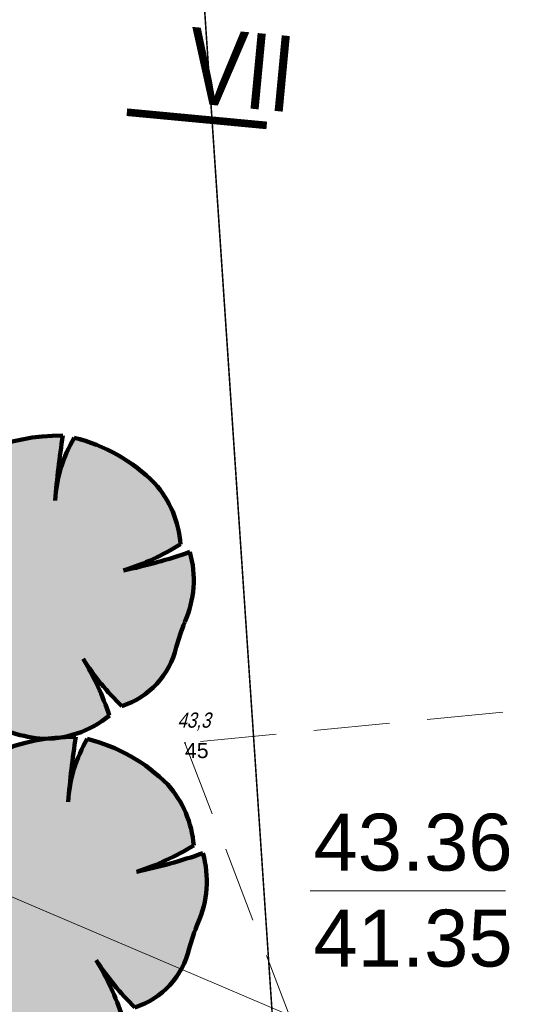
# Model space of a CAD drawing. Header units: metres. Extents: x 0 to 5465380, y 0 to 5925815.
# Tile 93 of 141: x 5463972.11 to 5463978.61, y 5925503.03 to 5925516. Entities that reach past the tile are written whole.
import ezdxf
from ezdxf.enums import TextEntityAlignment as Align

# ---------------------------------------------------------------- set-up
doc = ezdxf.new("R2010")
doc.units = ezdxf.units.M
for name, pattern in [('PRZER1-1', [2, 1, -1]), ('PRZER2-1', [3, 2, -1]), ('PRZER3-1', [4, 3, -1])]:
    doc.linetypes.add(name, pattern=pattern)
for name, color, linetype in [('$DR - przekroje', 12, 'Continuous'), ('____rosliny', 7, 'Continuous'), ('Punkty', 7, 'Continuous'), ('Rzedne', 7, 'Continuous'), ('Teksty', 7, 'Continuous')]:
    doc.layers.add(name, color=color, linetype=linetype)
for name, color, linetype, lineweight in [('$DR - zał. arch.', 7, 'Continuous', 13), ('$DR - zał. mapa', 250, 'Continuous', 0), ('____rosliny_Nr_Pióra__161', 62, 'Continuous', 0), ('____rosliny_Nr_Pióra__165', 62, 'Continuous', 200)]:
    doc.layers.add(name, color=color, linetype=linetype, lineweight=lineweight)
for name, color, linetype, lineweight, true_color in [('CC_Kanalizacja', 7, 'Continuous', 18, 0x803300), ('EGBD03', 7, 'Continuous', 18, 0x008000), ('EGBK02', 7, 'PRZER3-1', 18, 0x008000), ('EGBU01', 7, 'PRZER1-1', 18, 0x008000), ('GSSLZD', 7, 'Continuous', 18, 0x0a0909)]:
    doc.layers.add(name, color=color, linetype=linetype, lineweight=lineweight, true_color=true_color)
doc.styles.add('Arial', font='arial.ttf')
doc.styles.add('ARIAL 2', font='ARIALN.TTF')
doc.styles.get("Standard").update_dxf_attribs({"font": 'arial.ttf'})

# ---------------------------------------------------------------- blocks, each defined once
blk = doc.blocks.new('GK.6640.1913.2022 szara')
at = {"layer": 'CC_Kanalizacja', "color": 252}
blk.add_lwpolyline([(5463977.091, 5925502.281), (5463968.975, 5925505.74), (5463943.447, 5925516.384), (5463926.261, 5925523.627)], dxfattribs=at)
at = {"layer": 'CC_Kanalizacja', "color": 252, "linetype": 'Continuous', "lineweight": 5, "flags": 128}
blk.add_lwpolyline([(5463975.935, 5925504.526), (5463978.509, 5925504.526)], dxfattribs=at)
at = {"layer": 'EGBD03', "color": 52, "linetype": 'Continuous', "lineweight": 30}
blk.add_lwpolyline([(5463976.53, 5925486.659), (5463970.344, 5925578.524), (5463983.032, 5925590.042), (5463928.32, 5925650.72), (5463927.256, 5925651.9), (5463894.766, 5925638.737), (5463911.73, 5925597.06), (5463843.77, 5925569.527), (5463856.962, 5925537.116), (5463925.884, 5925562.287), (5463928.865, 5925568.698), (5463933.562, 5925570.413), (5463940.422, 5925551.628), (5463935.726, 5925549.913), (5463929.655, 5925553.021), (5463860.732, 5925527.855), (5463901.732, 5925427.127), (5463960.738, 5925457.702)], close=True, dxfattribs=at)
blk.add_lwpolyline([(5463999.014, 5925572.313), (5463983.032, 5925590.042), (5463970.344, 5925578.524), (5463976.53, 5925486.659), (5463987.688, 5925486.122), (5464006.211, 5925485.304)], dxfattribs=at)
at = {"layer": 'EGBK02', "color": 252, "linetype": 'PRZER3-1', "lineweight": 18, "ltscale": 0.5}
blk.add_lwpolyline([(5463856.962, 5925537.116), (5463860.732, 5925527.855), (5463899.34, 5925515.62), (5463908.85, 5925504.3), (5463937.87, 5925497.24), (5463946.13, 5925487.11), (5463947.1, 5925482.79), (5463950.95, 5925472.07), (5463950.99, 5925465.56), (5463952.34, 5925458.74), (5463949.58, 5925451.92), (5463960.738, 5925457.702), (5463976.53, 5925486.659), (5463970.344, 5925578.524), (5463983.032, 5925590.042), (5463928.32, 5925650.72), (5463927.256, 5925651.9), (5463894.766, 5925638.737), (5463911.73, 5925597.06), (5463843.77, 5925569.527)], close=True, dxfattribs=at)
at = {"layer": 'EGBU01', "color": 252, "linetype": 'PRZER1-1', "ltscale": 0.5}
blk.add_lwpolyline([(5463856.962, 5925537.116), (5463860.732, 5925527.855), (5463899.34, 5925515.62), (5463908.85, 5925504.3), (5463937.87, 5925497.24), (5463946.13, 5925487.11), (5463947.1, 5925482.79), (5463950.95, 5925472.07), (5463950.99, 5925465.56), (5463952.34, 5925458.74), (5463949.58, 5925451.92), (5463960.738, 5925457.702), (5463976.53, 5925486.659), (5463970.344, 5925578.524), (5463983.032, 5925590.042), (5463928.32, 5925650.72), (5463927.256, 5925651.9), (5463894.766, 5925638.737), (5463911.73, 5925597.06), (5463843.77, 5925569.527)], close=True, dxfattribs=at)
blk.add_lwpolyline([(5463999.014, 5925572.313), (5463983.032, 5925590.042), (5463970.344, 5925578.524), (5463976.53, 5925486.659), (5463987.688, 5925486.122), (5464006.211, 5925485.304)], dxfattribs=at)
at = {"layer": 'GSSLZD', "color": 252, "linetype": 'PRZER2-1', "ltscale": 0.5}
blk.add_lwpolyline([(5463978.815, 5925494.647), (5463984.696, 5925498.877), (5463982.952, 5925507.315), (5463974.287, 5925506.477), (5463978.815, 5925494.647)], dxfattribs=at)
at = {"layer": 'Punkty', "color": 252, "lineweight": 35}
blk.add_point((5463974.287, 5925506.477), dxfattribs=at)
at = {"layer": 'CC_Kanalizacja', "color": 252, "lineweight": 0, "style": 'Arial'}
for s, p in [('43.36', (5463977.291, 5925505.169)), ('41.35', (5463977.291, 5925503.905))]:
    blk.add_text(s, height=0.75, dxfattribs=at).set_placement(p, align=Align.MIDDLE)
at = {"layer": 'Rzedne', "color": 252, "lineweight": 35, "oblique": 15, "width": 0.8}
blk.add_text('43,3', height=0.2, dxfattribs=at).set_placement((5463974.187, 5925506.677, 43.257))
at = {"layer": 'Teksty', "color": 252, "lineweight": 35}
blk.add_text('45', height=0.2, dxfattribs=at).set_placement((5463974.287, 5925506.277, 43.257))
blk = doc.blocks.new('Symbol drzewa rzut 1 12', base_point=(5464021.331, 5925651.474))
at = {"layer": '____rosliny_Nr_Pióra__161', "linetype": 'Continuous'}
blk.add_hatch(color=256, dxfattribs=at).paths.add_polyline_path([(5464020.428, 5925649.763, 0.102387), (5464021.207, 5925649.479, 0.189926), (5464022.131, 5925649.758, 0.058172), (5464021.806, 5925650.513, 0.060987), (5464022.3, 5925649.878, 0.261493), (5464023.036, 5925650.633, -0.023868), (5464023.157, 5925650.963, 0.176093), (5464023.249, 5925651.883, -0.033475), (5464022.37, 5925651.663, 0.059133), (5464023.13, 5925651.989, 0.165491), (5464022.81, 5925652.801, 0.138163), (5464021.766, 5925653.43, 0.117282), (5464021.493, 5925652.611, -0.017941), (5464021.617, 5925653.461, 0.21157), (5464019.685, 5925652.696, 0.07472), (5464020.285, 5925652.27, 0.066738), (5464019.59, 5925652.534, 0.048896), (5464019.379, 5925651.397, 0.176271), (5464019.743, 5925650.195, -0.009616), (5464020.267, 5925650.619, 0.030984), (5464019.843, 5925650.083, -0.00375)], flags=0)
at = {"layer": '____rosliny_Nr_Pióra__165', "linetype": 'Continuous'}
for centre, radius, start, end in [((5464021.514, 5925650.898), 2.565, 87.7038, 135.4874), ((5464033.401, 5925651.31), 11.978, 169.6537, 173.7651), ((5464023.352, 5925652.446), 1.866, 148.201, 174.9578), ((5464021.171, 5925651.262), 2.248, 43.1971, 74.6625), ((5464021.777, 5925651.924), 1.355, 2.7308, 40.3178), ((5464021.403, 5925654.481), 2.478, 226.083, 243.1759), ((5464025.286, 5925650.887), 5.929, 163.8748, 175.0721), ((5464018.952, 5925649.81), 2.798, 61.5472, 76.8198), ((5464021.377, 5925655.028), 3.509, 286.4462, 299.9827), ((5464021.167, 5925658.332), 6.776, 280.2246, 287.8936), ((5464021.938, 5925651.55), 1.353, 334.319, 14.2669), ((5464021.213, 5925651.296), 1.837, 176.8614, 216.849), ((5464026.549, 5925649.526), 3.684, 157.0402, 162.5092), ((5464031.043, 5925636.781), 17.539, 127.9083, 130.1121), ((5464024.373, 5925646.933), 5.518, 138.0797, 145.1786), ((5464021.995, 5925650.912), 1.078, 286.4227, 345.04), ((5464024.647, 5925652.213), 3.311, 210.8951, 224.8549), ((5464018.734, 5925648.74), 3.546, 16.6807, 29.9976), ((5463998.76, 5925610.961), 44.442, 60.8198, 61.6791), ((5464021.503, 5925651.503), 2.046, 238.2841, 261.668), ((5464021.315, 5925650.792), 1.317, 265.2902, 308.3056)]:
    blk.add_arc(centre, radius, start, end, dxfattribs=at)
blk = doc.blocks.new('świetlica_bezrzecze_PB_PZT oczyszczony')
at = {"layer": '____rosliny', "linetype": 'Continuous', "rotation": 1.544128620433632}
for p in [(5463972.445, 5925508.531), (5463972.617, 5925504.562)]:
    blk.add_blockref('Symbol drzewa rzut 1 12', p, dxfattribs=at)

msp = doc.modelspace()

# ---------------------------------------------------------------- linework, layer by layer
at = {"layer": '$DR - przekroje', "const_width": 0.1, "flags": 128}
msp.add_lwpolyline([(5463975.364, 5925514.612), (5463973.522, 5925514.786)], dxfattribs=at)

# ---------------------------------------------------------------- block references
at = {"layer": '$DR - zał. arch.'}
msp.add_blockref('świetlica_bezrzecze_PB_PZT oczyszczony', (0, 0), dxfattribs=at)
at = {"layer": '$DR - zał. mapa'}
msp.add_blockref('GK.6640.1913.2022 szara', (0, 0), dxfattribs=at)

# ---------------------------------------------------------------- texts
at = {"layer": '$DR - przekroje', "insert": (5463975.029, 5925515.347), "char_height": 1, "attachment_point": 5, "rotation": 354.6092, "style": 'ARIAL 2'}
msp.add_mtext('\\A1;VII', dxfattribs=at)

doc.saveas('drawing.dxf')
